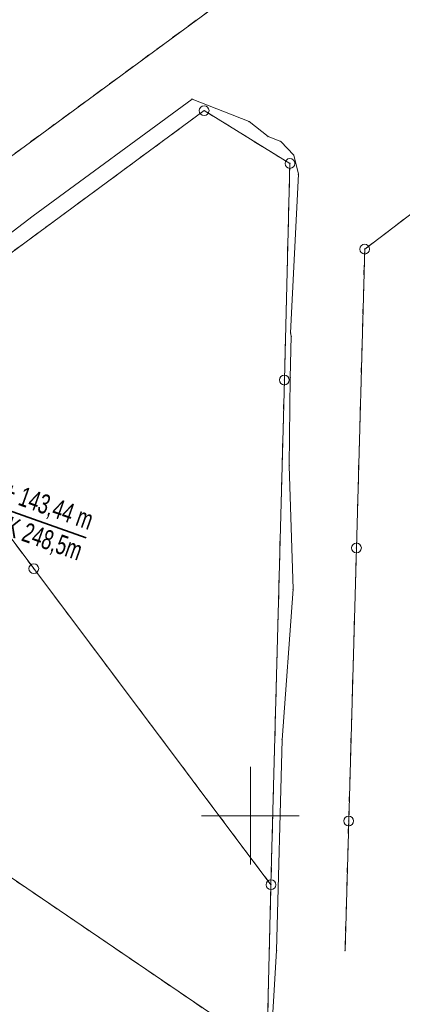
# Model space of a CAD drawing. Extents: x 6456700 to 6518119, y 5963420 to 5980059.
# Tile 20 of 256: x 6511657 to 6511677, y 5963939 to 5963990. Entities that reach past the tile are written whole.
import ezdxf

# ---------------------------------------------------------------- set-up
doc = ezdxf.new("R2010")
doc.units = 0
doc.header["$MEASUREMENT"] = 0
doc.linetypes.add('L_0_03', pattern=[1, 0.5, -0.5])
doc.layers.get('0').update_dxf_attribs({"color": 2, "linetype": 'CONTINUOUS', "lineweight": 5})
for name, color, linetype, lineweight in [('18mm Kreska ciągła', 7, 'CONTINUOUS', 18), ('202_punkt_graniczny', 7, 'CONTINUOUS', 18), ('218_kontur_uzytku_gruntowego', 96, 'L_0_03', 18), ('219_dzialka_ewidencyjna', 7, 'CONTINUOUS', 18), ('35mm Ciągła', 7, 'CONTINUOUS', 35), ('przewod_elektroenergetyczny_podziemny', 7, 'CONTINUOUS', 18), ('siatka_krzyrzy', 7, 'CONTINUOUS', 18)]:
    doc.layers.add(name, color=color, linetype=linetype, lineweight=lineweight)
doc.styles.add('Znaczniki', font='GOTHIC.TTF', dxfattribs={"width": 0.7})

# ---------------------------------------------------------------- blocks, each defined once
blk = doc.blocks.new('mdcp_nowa')
blk.add_point((6494404.845, 5980393.089))
at = {"layer": '202_punkt_graniczny', "color": 7, "linetype": 'Continuous', "lineweight": 18}
for centre in [(6494397.63, 5980436.13), (6494402.02, 5980433.42), (6494405.85, 5980429.03), (6494401.74, 5980422.33), (6494405.43, 5980413.72), (6494388.91, 5980412.66), (6494405.03, 5980399.73), (6494401.05, 5980396.46)]:
    blk.add_circle(centre, 0.25, dxfattribs=at)
at = {"layer": '202_punkt_graniczny'}
for p in [(6494397.63, 5980436.13), (6494402.02, 5980433.42), (6494405.85, 5980429.03), (6494401.74, 5980422.33), (6494405.43, 5980413.72), (6494388.91, 5980412.66), (6494405.03, 5980399.73), (6494401.05, 5980396.46)]:
    blk.add_point(p, dxfattribs=at)
at = {"layer": '218_kontur_uzytku_gruntowego', "lineweight": 18, "flags": 128}
for points in [[(6494370.23, 5980420.92), (6494399.66, 5980442.55)], [(6494380.68, 5980423.63), (6494397.63, 5980436.13)], [(6494397.63, 5980436.13), (6494402.02, 5980433.42)], [(6494405.85, 5980429.03), (6494412.88, 5980434.37)], [(6494402.02, 5980433.42), (6494401.74, 5980422.33)], [(6494405.43, 5980413.72), (6494405.85, 5980429.03)], [(6494388.91, 5980412.66), (6494380.68, 5980423.63)], [(6494401.74, 5980422.33), (6494401.05, 5980396.46)], [(6494405.03, 5980399.73), (6494405.43, 5980413.72)], [(6494401.05, 5980396.46), (6494388.91, 5980412.66)], [(6494400.84, 5980387.91), (6494365.19, 5980412.19)], [(6494404.845, 5980393.089), (6494405.03, 5980399.73)], [(6494400.84, 5980387.91), (6494401.05, 5980396.46)]]:
    blk.add_lwpolyline(points, dxfattribs=at)
at = {"layer": '218_kontur_uzytku_gruntowego'}
for p in [(6494397.63, 5980436.13), (6494397.63, 5980436.13), (6494402.02, 5980433.42), (6494402.02, 5980433.42), (6494405.85, 5980429.03), (6494405.85, 5980429.03), (6494401.74, 5980422.33), (6494401.74, 5980422.33), (6494405.43, 5980413.72), (6494405.43, 5980413.72), (6494388.91, 5980412.66), (6494388.91, 5980412.66), (6494405.03, 5980399.73), (6494405.03, 5980399.73), (6494401.05, 5980396.46), (6494401.05, 5980396.46), (6494401.05, 5980396.46), (6494401.05, 5980396.46)]:
    blk.add_point(p, dxfattribs=at)
at = {"layer": '219_dzialka_ewidencyjna', "color": 3, "linetype": 'Continuous', "lineweight": 18, "flags": 128}
for points in [[(6494370.23, 5980420.92), (6494399.66, 5980442.55)], [(6494397.63, 5980436.13), (6494380.68, 5980423.63)], [(6494402.02, 5980433.42), (6494397.63, 5980436.13)], [(6494412.88, 5980434.37), (6494405.85, 5980429.03)], [(6494401.74, 5980422.33), (6494402.02, 5980433.42)], [(6494405.85, 5980429.03), (6494405.43, 5980413.72)], [(6494380.68, 5980423.63), (6494388.91, 5980412.66)], [(6494401.05, 5980396.46), (6494401.74, 5980422.33)], [(6494405.43, 5980413.72), (6494405.03, 5980399.73)], [(6494401.05, 5980396.46), (6494388.91, 5980412.66)], [(6494365.19, 5980412.19), (6494400.84, 5980387.91)], [(6494404.845, 5980393.089), (6494405.03, 5980399.73)], [(6494401.05, 5980396.46), (6494400.84, 5980387.91)]]:
    blk.add_lwpolyline(points, dxfattribs=at)
at = {"layer": '219_dzialka_ewidencyjna', "color": 3}
for p in [(6494397.63, 5980436.13), (6494397.63, 5980436.13), (6494402.02, 5980433.42), (6494402.02, 5980433.42), (6494405.85, 5980429.03), (6494405.85, 5980429.03), (6494401.74, 5980422.33), (6494401.74, 5980422.33), (6494405.43, 5980413.72), (6494405.43, 5980413.72), (6494388.91, 5980412.66), (6494388.91, 5980412.66), (6494405.03, 5980399.73), (6494405.03, 5980399.73), (6494401.05, 5980396.46), (6494401.05, 5980396.46), (6494401.05, 5980396.46)]:
    blk.add_point(p, dxfattribs=at)
at = {"layer": 'przewod_elektroenergetyczny_podziemny', "color": 1, "linetype": 'Continuous', "lineweight": 18, "flags": 128}
blk.add_lwpolyline([(6494367.5, 5980422.96), (6494371.73, 5980418.14), (6494379.8, 5980423.78), (6494388.87, 5980430.73), (6494397.01, 5980436.72), (6494399.93, 5980435.57), (6494400.9, 5980434.8), (6494401.55, 5980434.55), (6494402.22, 5980433.85), (6494402.46, 5980432.87), (6494402.06, 5980424.74), (6494402.09, 5980424.57), (6494402.04, 5980422.44), (6494401.99, 5980417.93), (6494402.18, 5980411.6), (6494401.62, 5980403.89), (6494401.34, 5980393.09), (6494401.02, 5980387.89), (6494400.8, 5980379.31), (6494400.738, 5980377.357)], dxfattribs=at)
at = {"layer": 'przewod_elektroenergetyczny_podziemny'}
for p in [(6494397.01, 5980436.72), (6494399.93, 5980435.57), (6494400.9, 5980434.8), (6494401.55, 5980434.55), (6494402.22, 5980433.85), (6494402.46, 5980432.87), (6494388.87, 5980430.73), (6494402.06, 5980424.74), (6494402.09, 5980424.57), (6494402.04, 5980422.44), (6494401.99, 5980417.93), (6494402.18, 5980411.6), (6494401.62, 5980403.89), (6494401.34, 5980393.09)]:
    blk.add_point(p, dxfattribs=at)
at = {"layer": 'siatka_krzyrzy', "linetype": 'Continuous', "lineweight": 18, "flags": 128}
for points in [[(6494400, 5980397.5), (6494400, 5980402.5)], [(6494397.5, 5980400), (6494402.5, 5980400)]]:
    blk.add_lwpolyline(points, dxfattribs=at)

msp = doc.modelspace()

# ---------------------------------------------------------------- block references
at = {"linetype": 'ByBlock'}
msp.add_blockref('mdcp_nowa', (17268.786, -16450.998), dxfattribs=at)

# ---------------------------------------------------------------- next in the draw order: hatches: boundary and pattern name
at = {"layer": '18mm Kreska ciągła'}
h = msp.add_hatch(dxfattribs=at)
h.set_pattern_fill('ANSI37', color=252, scale=4)
h.set_pattern_definition([(45, (6511584.6482, 5963836.2328), (-0.3535534, 0.3535534), []), (135, (6511584.6482, 5963836.2328), (-0.3535534, -0.3535534), [])])
h.paths.add_polyline_path([(6511584.648, 5963839.097), (6511587.535, 5963843.228, 0.069403), (6511591.8, 5963851.597), (6511600.266, 5963876.098, 0.012898), (6511608.043, 5963900.635), (6511625.076, 5963959.619, -0.015188), (6511629.749, 5963974.13), (6511647.149, 5964023.028, -0.031483), (6511654.631, 5964040.489), (6511666.152, 5964063.296, -0.087781), (6511671.583, 5964070.546), (6511672.656, 5964071.552, 0.15074), (6511676.748, 5964078.72), (6511683.845, 5964110.525), (6511685.647, 5964109.419), (6511687.266, 5964102.897), (6511681.628, 5964077.631, -0.15074), (6511676.075, 5964067.903), (6511675.001, 5964066.898, 0.087781), (6511670.614, 5964061.041), (6511659.094, 5964038.235, 0.031483), (6511651.86, 5964021.352), (6511634.459, 5963972.454, 0.015188), (6511629.88, 5963958.231), (6511612.847, 5963899.248, -0.012898), (6511604.992, 5963874.465), (6511596.526, 5963849.964, -0.069403), (6511591.634, 5963840.364), (6511588.747, 5963836.233)])

# ---------------------------------------------------------------- next in the draw order: linework, layer by layer
at = {"layer": '35mm Ciągła'}
msp.add_line((6511632.104, 5963973.292), (6511660.368, 5963963.234), dxfattribs=at)

# ---------------------------------------------------------------- next in the draw order: texts
at = {"layer": '18mm Kreska ciągła', "insert": (6511660.368, 5963963.234), "char_height": 1, "attachment_point": 6, "rotation": 340.412, "style": 'Znaczniki'}
msp.add_mtext('+ 143,44 m\\PKŁK 248,5m', dxfattribs=at)

doc.saveas('drawing.dxf')
